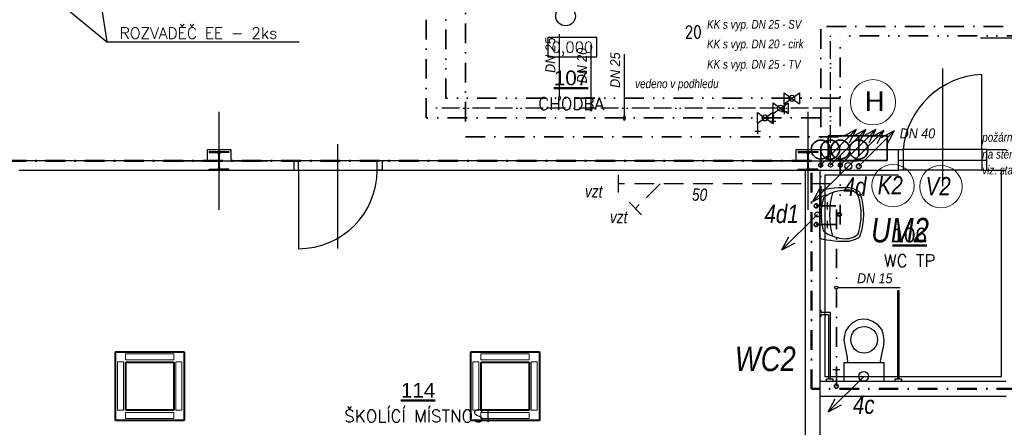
# Model space of a CAD drawing. Header units: millimetres. Extents: x 6435372 to 7248404, y 1559872 to 1886246.
# Tile 161 of 208: x 6897997 to 6908028, y 1762444 to 1766596. Entities that reach past the tile are written whole.
import ezdxf
from ezdxf.enums import TextEntityAlignment as Align

# ---------------------------------------------------------------- set-up
doc = ezdxf.new("R2010")
doc.units = ezdxf.units.MM
for name, pattern in [('ACAD_ISO13W100', [36, 12, -3, 12, -3, 0, -3, 0, -3]), ('CONTINOUS', [0]), ('DASHED', [0.75, 0.5, -0.25]), ('DĚLICÍ', [1.25, 0.5, -0.25, 0, -0.25, 0, -0.25]), ('ČERCHOVANÁ', [1, 0.5, -0.25, 0, -0.25])]:
    doc.linetypes.add(name, pattern=pattern)
for name, color, linetype, lineweight in [('CKPOPISM', 8, 'Continuous', 50), ('CKPOPISM_POPIS', 8, 'Continuous', 25), ('IN_BLOKY_ZT', 30, 'Continuous', 30), ('požární prostup', 240, 'Continuous', 35), ('požární úseky', 21, 'ČERCHOVANÁ', 50), ('VZT', 130, 'Continuous', 40), ('ZTI-cirkulace', 220, 'ACAD_ISO13W100', 30), ('ZTI-POŽÁRNÍ', 200, 'ČERCHOVANÁ', 35), ('ZTI-SPLAŠKOVÁ KANALIZACE', 80, 'Continuous', 30), ('ZTI-SVODY', 31, 'KANALIZACE', 40), ('ZTI-VODA STUDENÁ', 170, 'ČERCHOVANÁ', 35), ('ZTI-VODA TEPLÁ', 10, 'DĚLICÍ', 35), ('ZTI-Zařizovací předměty-popis', 32, 'ČERCHOVANÁ', 30)]:
    doc.layers.add(name, color=color, linetype=linetype, lineweight=lineweight)
for name, color, linetype in [('matrice DPS', 122, 'Continuous'), ('ZTI_KAN-POPIS', 7, 'Continuous'), ('ZTI_POPIS', 7, 'Continuous')]:
    doc.layers.add(name, color=color, linetype=linetype)
doc.styles.add('ARIAL', font='arial.ttf')
doc.styles.add('GENERATED_STYLE_1', font='arial.ttf')
doc.styles.add('INDRA', font='ariali.ttf')
doc.styles.get("Standard").update_dxf_attribs({"font": 'romans.shx'})
doc.linetypes.add('KANALIZACE', pattern='A,30,-3.5,["C",Standard,S=2.54,R=0,X=-3.81,Y=-1.27],-0.001', length=33.501)
doc.dimstyles.new('CADKON$7', dxfattribs={"dimscale": 100, "dimtxt": 2.5, "dimasz": 2.5, "dimexe": 1.8, "dimexo": 5, "dimgap": 0.6, "dimtad": 1, "dimrnd": 1, "dimtxsty": 'Standard', "dimblk1": 'OBLIQUE', "dimblk2": 'OBLIQUE', "dimsah": 1, "dimcen": 2.5, "dimadec": 1, "dimazin": 2, "dimtfac": 1, "dimtdec": 4, "dimtix": 1, "dimtmove": 0, "dimatfit": 3, "dimldrblk": 'DOTSMALL', "dimfxl": 5, "dimfxlon": 1, "dimtfill": 1, "dimtolj": 1, "dimarcsym": 0})

# ---------------------------------------------------------------- blocks, each defined once
blk = doc.blocks.new('Invalide_WC')
at = {"color": 0, "linetype": 'ByBlock', "lineweight": -2}
for p, q in [((-386, 0), (-386, -20)), ((-314, 0), (-386, 0)), ((-314, -20), (-314, 0)), ((314, 0), (314, -20)), ((386, 0), (314, 0)), ((386, -20), (386, 0)), ((-386, -20), (-314, -20)), ((-360, -20), (-360, -920)), ((-340, -920), (-340, -20)), ((314, -20), (386, -20)), ((340, -20), (340, -700)), ((360, -680), (360, -20)), ((340, -700), (435, -700)), ((435, -680), (360, -680)), ((450, -660), (435, -660)), ((435, -660), (435, -680)), ((435, -700), (435, -720)), ((450, -720), (450, -660)), ((435, -720), (450, -720)), ((-360, -920), (-340, -920))]:
    blk.add_line(p, q, dxfattribs=at)
for points in [[(-204, 0), (-204, -188), (-164, -188), (-178, -256), (-203, -372), (-204, -423), (-197, -485), (-181, -527), (-145, -572), (-89, -608), (-40, -628), (1, -633), (58, -625), (118, -597), (157, -556), (188, -510), (200, -469), (205, -422), (192, -342), (176, -262), (168, -197), (165, -188), (204, -188), (204, 0), (-204, 0)], [(-164, -188), (165, -188)]]:
    blk.add_lwpolyline(points, dxfattribs=at)
blk.add_circle((-1, -423), 136, dxfattribs=at)
blk = doc.blocks.new('CK_S_EXT_HEAHEA200')
for p, q in [((-100, 95), (100, 95)), ((-100, 95), (-100, 85)), ((-100, 85), (-21.25, 85)), ((-3.25, -67), (-3.25, 67)), ((3.25, -67), (3.25, 67)), ((100, 85), (21.25, 85)), ((100, 95), (100, 85)), ((-100, -95), (-100, -85)), ((-100, -85), (-21.25, -85)), ((-100, -95), (100, -95)), ((100, -85), (21.25, -85)), ((100, -95), (100, -85))]:
    blk.add_line(p, q)
for centre, start, end in [((-21.25, 67), 0, 90), ((21.25, 67), 90, 180), ((-21.25, -67), 270, 0), ((21.25, -67), 180, 270)]:
    blk.add_arc(centre, 18, start, end)
blk = doc.blocks.new('*U1042')
at = {"color": 0, "linetype": 'ByBlock', "lineweight": -2}
for p, q in [((-386, 0), (-386, -20)), ((-314, 0), (-386, 0)), ((-314, -20), (-314, 0)), ((314, 0), (314, -20)), ((386, 0), (314, 0)), ((386, -20), (386, 0)), ((-386, -20), (-314, -20)), ((-360, -20), (-360, -920)), ((-340, -920), (-340, -20)), ((314, -20), (386, -20)), ((340, -20), (340, -700)), ((360, -680), (360, -20)), ((340, -700), (435, -700)), ((435, -680), (360, -680)), ((450, -660), (435, -660)), ((435, -660), (435, -680)), ((435, -700), (435, -720)), ((450, -720), (450, -660)), ((435, -720), (450, -720)), ((-360, -920), (-340, -920))]:
    blk.add_line(p, q, dxfattribs=at)
for points in [[(-204, 0), (-204, -188), (-164, -188), (-178, -256), (-203, -372), (-204, -423), (-197, -485), (-181, -527), (-145, -572), (-89, -608), (-40, -628), (1, -633), (58, -625), (118, -597), (157, -556), (188, -510), (200, -469), (205, -422), (192, -342), (176, -262), (168, -197), (165, -188), (204, -188), (204, 0), (-204, 0)], [(-164, -188), (165, -188)]]:
    blk.add_lwpolyline(points, dxfattribs=at)
blk.add_circle((-1, -423), 136, dxfattribs=at)
blk = doc.blocks.new('CKBL2112015093625', base_point=(91736, 60823))
blk = doc.blocks.new('CKBL2010716104115', base_point=(94518, 62923))
blk = doc.blocks.new('_Oblique')
at = {"color": 0, "lineweight": -2}
blk.add_line((-0.5, -0.5), (0.5, 0.5), dxfattribs=at)
blk = doc.blocks.new('*U1025')
at = {"color": 0, "linetype": 'ByBlock', "lineweight": -2}
blk.add_lwpolyline([(-5, -2), (5, -2), (5, 2), (-5, 2), (-5, -2)], dxfattribs=at)
blk = doc.blocks.new('CKBL2032316081210')
blk = doc.blocks.new('výtokový ventil')
at = {"layer": 'ZTI_POPIS', "ltscale": 400}
for p, q in [((6908957, 1624603), (6909105, 1624603)), ((6908989, 1624640), (6908989, 1624566))]:
    blk.add_line(p, q, dxfattribs=at)
blk = doc.blocks.new('_DotSmall')
at = {"color": 0, "linetype": 'ByBlock', "const_width": 0.5}
blk.add_lwpolyline([(-0.0625, 0, 1), (0.0625, 0, 1)], format="xyb", close=True, dxfattribs=at)

msp = doc.modelspace()

# ---------------------------------------------------------------- linework, layer by layer
at = {"layer": 'IN_BLOKY_ZT'}
for points in [[(6906148.8, 1764857.8, -0.0779315), (6906449.8, 1764886.1, -0.0680309), (6906530.1, 1764857.1, -0.2449622), (6906556.6, 1764831.4, -0.1652428), (6906556.6, 1764393.4, -0.2447516), (6906530.1, 1764367.7, -0.0729642), (6906443.7, 1764337.4, -0.0733034), (6906148.8, 1764367)], [(6906225.6, 1764812.1, -0.1391699), (6906446.4, 1764861.3), (6906484.8, 1764850, -0.3095362), (6906541.5, 1764787, -0.1500095), (6906541.5, 1764437.4, -0.2874807), (6906504.8, 1764384.9, -0.1904674), (6906332.6, 1764372.7, -0.0477801), (6906225.6, 1764412.7, -0.2252671), (6906181.6, 1764467.5, -0.1173255), (6906184.8, 1764767.1, -0.1890594), (6906223.5, 1764811)]]:
    msp.add_lwpolyline(points, format="xyb", close=True, dxfattribs=at)
msp.add_lwpolyline([(6906276.4, 1764832.9, 0.1253275), (6906276.4, 1764390.8)], format="xyb", dxfattribs=at)
for radius in [20.4, 13.9]:
    msp.add_circle((6906347.7, 1764612.4), radius, dxfattribs=at)
at = {"layer": 'matrice DPS', "ltscale": 500}
for p, q in [((6908984.8, 1766408), (6907784.8, 1766408)), ((6907398.8, 1766099), (6907398.8, 1764899)), ((6907798.8, 1765273), (6907798.8, 1766038)), ((6900028.8, 1764658), (6900028.8, 1765658)), ((6906028.8, 1764658), (6906028.8, 1765658)), ((6899908.8, 1765163), (6899908.8, 1765273)), ((6899908.8, 1765273), (6900148.8, 1765273)), ((6900028.8, 1765053), (6900028.8, 1765263)), ((6900148.8, 1765273), (6900148.8, 1765163)), ((6901238.8, 1764266.6), (6901238.8, 1765327)), ((6905908.8, 1765163), (6905908.8, 1765273)), ((6905908.8, 1765273), (6906128.8, 1765273)), ((6906028.8, 1765053), (6906028.8, 1765298)), ((6906032.1, 1765273), (6906948.8, 1765273)), ((6906948.8, 1765063), (6906948.8, 1765273)), ((6906948.8, 1765273), (6906998.8, 1765273)), ((6906948.8, 1765063), (6906948.8, 1765273)), ((6907798.8, 1765273), (6906998.8, 1765273)), ((6906998.8, 1765273), (6906998.8, 1765063)), ((6907848.8, 1765273), (6907798.8, 1765273)), ((6907798.8, 1765273), (6907798.8, 1765063)), ((6907848.8, 1765273), (6908048.8, 1765273)), ((6907848.8, 1765063), (6907848.8, 1765273)), ((6907848.8, 1765063), (6907848.8, 1765273)), ((6897988.8, 1765163), (6899908.8, 1765163)), ((6899528.8, 1765158), (6900528.8, 1765158)), ((6899918.8, 1765158), (6900138.8, 1765158)), ((6900148.8, 1765163), (6900788.8, 1765163)), ((6900788.8, 1765163), (6900788.8, 1765063)), ((6900838.8, 1765163), (6900788.8, 1765163)), ((6900788.8, 1765163), (6900788.8, 1765063)), ((6900838.8, 1765163), (6901638.8, 1765163)), ((6900838.8, 1765063), (6900838.8, 1765163)), ((6901638.8, 1765063), (6901638.8, 1765163)), ((6901638.8, 1765163), (6901688.8, 1765163)), ((6901688.8, 1765163), (6901688.8, 1765063)), ((6901688.8, 1765163), (6901688.8, 1765063)), ((6901688.8, 1765163), (6905908.8, 1765163)), ((6905528.8, 1765158), (6906528.8, 1765158)), ((6905918.8, 1765158), (6906138.8, 1765158)), ((6907848.8, 1765163), (6906948.8, 1765163)), ((6897988.8, 1765063), (6900788.8, 1765063)), ((6900788.8, 1765063), (6900838.8, 1765063)), ((6900808.8, 1765063), (6901708.8, 1765063)), ((6900838.8, 1765063), (6901638.8, 1765063)), ((6900838.8, 1765063), (6900838.8, 1764263)), ((6901688.8, 1765063), (6901638.8, 1765063)), ((6901688.8, 1765063), (6905998.8, 1765063)), ((6905998.8, 1765063), (6905998.8, 1761282.5)), ((6906148.8, 1765063), (6906148.8, 1762913)), ((6906148.8, 1765063), (6906948.8, 1765063)), ((6906998.8, 1765063), (6906948.8, 1765063)), ((6907798.8, 1765063), (6906998.8, 1765063)), ((6907798.8, 1765063), (6907848.8, 1765063)), ((6907848.8, 1765063), (6908048.8, 1765063)), ((6906148.8, 1762913), (6908048.8, 1762913)), ((6906148.8, 1762763), (6908048.8, 1762763)), ((6906148.8, 1762763), (6906148.8, 1761282.5))]:
    msp.add_line(p, q, dxfattribs=at)
at = {"layer": 'matrice DPS', "linetype": 'Continuous', "ltscale": 500}
for p, q in [((6905998.8, 1765063), (6906148.8, 1765063)), ((6906148.8, 1762913), (6906148.8, 1762763))]:
    msp.add_line(p, q, dxfattribs=at)
at = {"layer": 'matrice DPS', "ltscale": 500}
msp.add_lwpolyline([(6906948.8, 1765013), (6906198.8, 1765013), (6906198.8, 1762963), (6907998.8, 1762963), (6907998.8, 1765063)], dxfattribs=at)
at = {"layer": 'matrice DPS', "linetype": 'ByBlock', "ltscale": 500}
for points in [[(6906148.8, 1764857.8, -0.0779315), (6906449.8, 1764886.1, -0.0680309), (6906530.1, 1764857.1, -0.2449622), (6906556.6, 1764831.4, -0.1652428), (6906556.6, 1764393.4, -0.2447516), (6906530.1, 1764367.7, -0.0729642), (6906443.7, 1764337.4, -0.0733034), (6906148.8, 1764367)], [(6906225.6, 1764812.1, -0.1391699), (6906446.4, 1764861.3), (6906484.8, 1764850, -0.3095362), (6906541.5, 1764787, -0.1500095), (6906541.5, 1764437.4, -0.2874807), (6906504.8, 1764384.9, -0.1904674), (6906332.6, 1764372.7, -0.0477801), (6906225.6, 1764412.7, -0.2252671), (6906181.6, 1764467.5, -0.1173255), (6906184.8, 1764767.1, -0.1890594), (6906223.5, 1764811)]]:
    msp.add_lwpolyline(points, format="xyb", close=True, dxfattribs=at)
msp.add_lwpolyline([(6906276.4, 1764832.9, 0.1253275), (6906276.4, 1764390.8)], format="xyb", dxfattribs=at)
at = {"layer": 'matrice DPS', "ltscale": 500}
msp.add_circle((6903558.8, 1766633), 99.9, dxfattribs=at)
at = {"layer": 'matrice DPS', "linetype": 'ByBlock', "ltscale": 500}
for radius in [20.4, 13.9]:
    msp.add_circle((6906347.7, 1764612.4), radius, dxfattribs=at)
at = {"layer": 'matrice DPS', "ltscale": 500}
for centre, radius, start, end in [((6907836.8, 1765197.5), 841.4, 92.58851, 174.84917), ((6900838.8, 1765063), 800, 270, 0)]:
    msp.add_arc(centre, radius, start, end, dxfattribs=at)
at = {"layer": 'požární prostup', "ltscale": 400}
for centre in [(6906157.8, 1765273), (6906254.1, 1765273), (6906357.8, 1765273), (6906545.2, 1765273)]:
    msp.add_circle(centre, 96.3, dxfattribs=at)
at = {"layer": 'požární úseky', "ltscale": 400}
for p, q in [((6906063.3, 1765158), (6895528.8, 1765158)), ((6906063.3, 1762834.6), (6906063.3, 1765158)), ((6908148.8, 1762834.6), (6906063.3, 1762834.6))]:
    msp.add_line(p, q, dxfattribs=at)
at = {"layer": 'VZT'}
for p, q in [((6898974, 1763212.9), (6899674, 1763212.9)), ((6898974, 1762512.9), (6898974, 1763212.9)), ((6899674, 1763212.9), (6899674, 1762512.9)), ((6902592, 1763212.7), (6903291.9, 1763212.7)), ((6902592, 1762512.7), (6902592, 1763212.7)), ((6903291.9, 1763212.7), (6903291.9, 1762512.7)), ((6899079, 1763107.9), (6899569, 1763107.9)), ((6899079, 1762617.9), (6899079, 1763107.9)), ((6899569, 1763107.9), (6899569, 1762617.9)), ((6902697, 1763107.7), (6903186.9, 1763107.7)), ((6902697, 1762617.7), (6902697, 1763107.7)), ((6903186.9, 1763107.7), (6903186.9, 1762617.7)), ((6899569, 1762617.9), (6899079, 1762617.9)), ((6903186.9, 1762617.7), (6902697, 1762617.7)), ((6899674, 1762512.9), (6898974, 1762512.9)), ((6903291.9, 1762512.7), (6902592, 1762512.7))]:
    msp.add_line(p, q, dxfattribs=at)
at = {"layer": 'VZT', "color": 7, "lineweight": 9}
for p, q in [((6899076.5, 1763191.7), (6899076.5, 1763130.8)), ((6899568.4, 1763191.7), (6899076.5, 1763191.7)), ((6899568.4, 1763130.8), (6899568.4, 1763191.7)), ((6902694.4, 1763191.4), (6902694.4, 1763130.6)), ((6903186.4, 1763191.4), (6902694.4, 1763191.4)), ((6903186.4, 1763130.6), (6903186.4, 1763191.4)), ((6899055.7, 1763110), (6898994.8, 1763110)), ((6898994.8, 1763110), (6898994.8, 1762618.1)), ((6899055.7, 1762618.1), (6899055.7, 1763110)), ((6899076.5, 1763130.8), (6899568.4, 1763130.8)), ((6899650.1, 1763110), (6899589.3, 1763110)), ((6899589.3, 1763110), (6899589.3, 1762618.1)), ((6899650.1, 1762618.1), (6899650.1, 1763110)), ((6902673.6, 1763109.8), (6902612.7, 1763109.8)), ((6902612.7, 1763109.8), (6902612.7, 1762617.8)), ((6902673.6, 1762617.8), (6902673.6, 1763109.8)), ((6902694.4, 1763130.6), (6903186.4, 1763130.6)), ((6903268.1, 1763109.8), (6903207.2, 1763109.8)), ((6903207.2, 1763109.8), (6903207.2, 1762617.8)), ((6903268.1, 1762617.8), (6903268.1, 1763109.8)), ((6898994.8, 1762618.1), (6899055.7, 1762618.1)), ((6899076.5, 1762534.2), (6899076.5, 1762595)), ((6899076.5, 1762595), (6899568.4, 1762595)), ((6899568.4, 1762534.2), (6899076.5, 1762534.2)), ((6899568.4, 1762595), (6899568.4, 1762534.2)), ((6899589.3, 1762618.1), (6899650.1, 1762618.1)), ((6902612.7, 1762617.8), (6902673.6, 1762617.8)), ((6902694.4, 1762533.9), (6902694.4, 1762594.8)), ((6902694.4, 1762594.8), (6903186.4, 1762594.8)), ((6903186.4, 1762533.9), (6902694.4, 1762533.9)), ((6903186.4, 1762594.8), (6903186.4, 1762533.9)), ((6903207.2, 1762617.8), (6903268.1, 1762617.8))]:
    msp.add_line(p, q, dxfattribs=at)
at = {"layer": 'ZTI-cirkulace', "ltscale": 15}
for p, q in [((6906257.8, 1765115.4), (6906257.8, 1766430.3)), ((6906257.8, 1765695.2), (6902237.9, 1765695.2))]:
    msp.add_line(p, q, dxfattribs=at)
msp.add_circle((6906257.8, 1765115.4), 20, dxfattribs=at)
at = {"layer": 'ZTI-POŽÁRNÍ', "ltscale": 400}
for p, q in [((6902538.9, 1768958.3), (6902538.9, 1765403.6)), ((6902538.9, 1765403.6), (6906545.2, 1765403.6)), ((6906545.2, 1765403.6), (6906545.2, 1765102.7))]:
    msp.add_line(p, q, dxfattribs=at)
at = {"layer": 'ZTI-POŽÁRNÍ', "linetype": 'CONTINOUS', "ltscale": 400}
msp.add_lwpolyline([(6906234.7, 1765413), (6906834.7, 1765413), (6906834.7, 1765163), (6906234.7, 1765163)], close=True, dxfattribs=at)
at = {"layer": 'ZTI-POŽÁRNÍ', "linetype": 'Continuous', "lineweight": 18, "ltscale": 400}
msp.add_circle((6906690.4, 1765754.9), 230.5, dxfattribs=at)
at = {"layer": 'ZTI-POŽÁRNÍ', "ltscale": 400}
msp.add_circle((6906545.2, 1765102.7), 23.8, dxfattribs=at)
at = {"layer": 'ZTI-SPLAŠKOVÁ KANALIZACE', "ltscale": 400}
for p, q in [((6906440.2, 1765104.9), (6906259.7, 1764924.3)), ((6904095.6, 1765014.2), (6904095.6, 1764834.4)), ((6904206.4, 1764737), (6904333.5, 1764609.8))]:
    msp.add_line(p, q, dxfattribs=at)
at = {"layer": 'ZTI-SPLAŠKOVÁ KANALIZACE', "linetype": 'DASHED', "ltscale": 400}
for p, q in [((6906259.7, 1764924.3), (6904095.6, 1764924.3)), ((6904520.9, 1764924.3), (6904270, 1764673.4))]:
    msp.add_line(p, q, dxfattribs=at)
at = {"layer": 'ZTI-SPLAŠKOVÁ KANALIZACE', "ltscale": 400}
for centre, radius in [((6906440.2, 1765104.9), 35), ((6906123.8, 1764612.4), 25), ((6906595.8, 1762963), 50)]:
    msp.add_circle(centre, radius, dxfattribs=at)
at = {"layer": 'ZTI-SPLAŠKOVÁ KANALIZACE', "lineweight": 18, "ltscale": 400}
msp.add_circle((6906894.3, 1764905.4), 216.2, dxfattribs=at)
at = {"layer": 'ZTI-SVODY', "ltscale": 50}
msp.add_line((6906598.8, 1762913), (6906598.8, 1762913.1), dxfattribs=at)
at = {"layer": 'ZTI-VODA STUDENÁ', "ltscale": 400}
for p, q in [((6902137.9, 1765595.2), (6902137.9, 1769994.7)), ((6906157.8, 1764699.6), (6906157.8, 1766527.5)), ((6910417.3, 1766527.5), (6906157.8, 1766527.5)), ((6906157.8, 1765595.2), (6902137.9, 1765595.2)), ((6906112.3, 1764699.6), (6906317.2, 1764699.6)), ((6906317.2, 1762863.3), (6906317.2, 1764699.6))]:
    msp.add_line(p, q, dxfattribs=at)
for centre in [(6906157.5, 1765115.4), (6906112.3, 1764699.6), (6906317.2, 1762863.3)]:
    msp.add_circle(centre, 20, dxfattribs=at)
at = {"layer": 'ZTI-VODA STUDENÁ', "linetype": 'CONTINOUS', "lineweight": 18, "ltscale": 400}
msp.add_circle((6907382.5, 1764896.1), 216.2, dxfattribs=at)
at = {"layer": 'ZTI-VODA TEPLÁ', "ltscale": 400}
for p, q in [((6902337.9, 1765795.2), (6902337.9, 1769924.3)), ((6910254.6, 1766430.3), (6906257.8, 1766430.3)), ((6906357.8, 1764509.4), (6906357.8, 1766430.3)), ((6906357.8, 1765795.2), (6902337.9, 1765795.2)), ((6906112.3, 1764509.4), (6906357.8, 1764509.4))]:
    msp.add_line(p, q, dxfattribs=at)
for centre in [(6906357.8, 1765115.4), (6906112.3, 1764509.4)]:
    msp.add_circle(centre, 20, dxfattribs=at)
at = {"layer": 'ZTI_KAN-POPIS', "ltscale": 400}
for p, q in [((6906440.2, 1765104.9), (6906801.3, 1765465.9)), ((6906801.3, 1765465.9), (6906667.8, 1765394.5)), ((6906801.3, 1765465.9), (6906729.9, 1765332.4)), ((6906440.2, 1765104.9), (6906079.1, 1764743.8)), ((6906079.1, 1764743.8), (6906150.6, 1764877.3)), ((6906079.1, 1764743.8), (6906212.6, 1764815.2)), ((6906123.8, 1764612.4), (6905762.8, 1764251.3)), ((6905762.8, 1764251.3), (6905834.2, 1764384.8)), ((6905762.8, 1764251.3), (6905896.3, 1764322.7)), ((6906595.8, 1762963), (6906234.7, 1762601.9)), ((6906234.7, 1762601.9), (6906306.2, 1762735.4)), ((6906234.7, 1762601.9), (6906368.2, 1762673.4))]:
    msp.add_line(p, q, dxfattribs=at)
at = {"layer": 'ZTI_POPIS', "ltscale": 200}
for p, q in [((6903496.5, 1765818.8), (6903496.5, 1766449.2)), ((6903818.2, 1765708.7), (6903818.3, 1766339.1)), ((6904157.3, 1765614.8), (6904157.3, 1766245.1)), ((6906338.3, 1763868.7), (6906968.6, 1763868.7))]:
    msp.add_line(p, q, dxfattribs=at)
at = {"layer": 'ZTI_POPIS', "ltscale": 800}
for p, q in [((6905787.3, 1765740.2), (6905940.3, 1765850.2)), ((6905787.3, 1765850.2), (6905940.3, 1765740.2)), ((6905672.5, 1765640.2), (6905825.4, 1765750.2)), ((6905672.5, 1765750.2), (6905825.4, 1765640.2)), ((6905515.5, 1765540.2), (6905668.4, 1765650.2)), ((6905515.5, 1765650.2), (6905668.4, 1765540.2)), ((6905759.4, 1765660.9), (6905815.2, 1765660.9)), ((6905787.3, 1765740.2), (6905787.3, 1765634.6)), ((6905644.5, 1765560.9), (6905700.4, 1765560.9)), ((6905672.5, 1765640.2), (6905672.5, 1765534.6)), ((6905487.5, 1765460.9), (6905543.4, 1765460.9)), ((6905515.5, 1765540.2), (6905515.5, 1765434.6))]:
    msp.add_line(p, q, dxfattribs=at)
at = {"layer": 'ZTI_POPIS', "ltscale": 400}
for p, q in [((6906157.5, 1765115.4), (6906518.6, 1765476.5)), ((6906257.8, 1765115.4), (6906618.9, 1765476.5)), ((6906357.8, 1765115.4), (6906718.9, 1765476.5)), ((6906518.6, 1765476.5), (6906385.1, 1765405.1)), ((6906518.6, 1765476.5), (6906447.2, 1765343)), ((6906618.9, 1765476.5), (6906485.4, 1765405.1)), ((6906545.2, 1765102.7), (6906906.3, 1765463.8)), ((6906618.9, 1765476.5), (6906547.4, 1765343)), ((6906718.9, 1765476.5), (6906585.4, 1765405.1)), ((6906718.9, 1765476.5), (6906647.4, 1765343)), ((6906906.3, 1765463.8), (6906772.8, 1765392.3)), ((6906906.3, 1765463.8), (6906834.9, 1765330.3))]:
    msp.add_line(p, q, dxfattribs=at)
at = {"layer": 'ZTI_POPIS', "ltscale": 800}
for points in [[(6905787.3, 1765740.2), (6905787.3, 1765850.2)], [(6905940.3, 1765850.2), (6905940.3, 1765740.2)], [(6905672.5, 1765640.2), (6905672.5, 1765750.2)], [(6905825.4, 1765750.2), (6905825.4, 1765640.2)], [(6905515.5, 1765540.2), (6905515.5, 1765650.2)], [(6905668.4, 1765650.2), (6905668.4, 1765540.2)]]:
    msp.add_lwpolyline(points, dxfattribs=at)
for centre in [(6905863.8, 1765795.2), (6905748.9, 1765695.2), (6905592, 1765595.2)]:
    msp.add_circle(centre, 30.6, dxfattribs=at)

# ---------------------------------------------------------------- block references
at = {"layer": 'IN_BLOKY_ZT', "rotation": 180}
msp.add_blockref('Invalide_WC', (6906598.8, 1762913), dxfattribs=at)
at = {"layer": 'matrice DPS', "ltscale": 500}
ref = msp.add_blockref('*U1025', (6903627.4, 1766315.9), dxfattribs=dict(at, xscale=50, yscale=50, zscale=50))
ref.add_attrib('Výška', '0,000', dxfattribs={"layer": '0', "color": 0, "linetype": 'ByBlock', "lineweight": -2, "height": 110}).set_placement((6903627.4, 1766315.9), align=Align.MIDDLE_CENTER)
ref = msp.add_blockref('CKBL2010716104115', (6903614, 1765678), dxfattribs=dict(at, xscale=0.5, yscale=0.5, zscale=0.5))
ref.add_attrib('JMENO', 'CHODBA', dxfattribs={"layer": 'CKPOPISM_POPIS', "height": 125}).set_placement((6903614, 1765678), align=Align.CENTER)
ref.add_attrib('CISLO', '%%U107', dxfattribs={"layer": 'CKPOPISM', "height": 150, "style": 'ARIAL'}).set_placement((6903614, 1765928), align=Align.CENTER)
for p in [(6900028.8, 1765158), (6906028.8, 1765158)]:
    msp.add_blockref('CK_S_EXT_HEAHEA200', p, dxfattribs=at)
ref = msp.add_blockref('CKBL2032316081210', (6907064.7, 1764077.6), dxfattribs=at)
ref.add_attrib('CISLO', '%%U106', dxfattribs={"layer": 'CKPOPISM', "height": 150, "style": 'ARIAL'}).set_placement((6907064.7, 1764327.6), align=Align.CENTER)
ref.add_attrib('JMENO', 'WC TP', dxfattribs={"layer": 'CKPOPISM_POPIS', "height": 125}).set_placement((6907064.7, 1764077.6), align=Align.CENTER)
at = {"layer": 'matrice DPS', "ltscale": 500, "rotation": 180}
msp.add_blockref('*U1042', (6906598.8, 1762913), dxfattribs=at)
at = {"layer": 'matrice DPS', "ltscale": 500}
ref = msp.add_blockref('CKBL2112015093625', (6902056.3, 1762496.2), dxfattribs=dict(at, xscale=0.5, yscale=0.5, zscale=0.5))
ref.add_attrib('JMENO', 'ŠKOLÍCÍ MÍSTNOST', dxfattribs={"layer": 'CKPOPISM_POPIS', "height": 125}).set_placement((6902056.3, 1762496.2), align=Align.CENTER)
ref.add_attrib('CISLO', '%%U114', dxfattribs={"layer": 'CKPOPISM', "height": 150, "style": 'ARIAL'}).set_placement((6902056.3, 1762746.2), align=Align.CENTER)
at = {"layer": 'ZTI_POPIS', "ltscale": 200, "xscale": 168.75, "yscale": 337.4999999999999, "zscale": 168.75}
for p, rotation in [((6903496.5, 1765797.7), 179.9999999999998), ((6903818.2, 1765687.6), 179.9999999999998), ((6904157.3, 1765593.7), 179.9999999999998), ((6906317.2, 1763868.7), 89.9999999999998)]:
    msp.add_blockref('_DotSmall', p, dxfattribs=dict(at, rotation=rotation))
at = {"layer": 'ZTI_POPIS'}
for p, rotation in [((13815217.8, 3389302.6), 180), ((13815217.8, 3389112.4), 180), ((5281714.2, 8672018.5), 270)]:
    msp.add_blockref('výtokový ventil', p, dxfattribs=dict(at, rotation=rotation))

# ---------------------------------------------------------------- texts
at = {"layer": 'matrice DPS', "ltscale": 500, "width": 0.8}
msp.add_text('20', height=125, dxfattribs=at).set_placement((6904858.8, 1766470.5), align=Align.MIDDLE)
at = {"layer": 'matrice DPS', "ltscale": 500, "insert": (6899015.4, 1766401.6), "char_height": 115, "attachment_point": 7}
msp.add_mtext('ROZVADĚČ EE - 2ks', dxfattribs=at)
at = {"layer": 'požární prostup', "ltscale": 400, "style": 'INDRA', "width": 0.8}
for s, p in [('požární prostup 4 x svisle', (6907803.7, 1765353.5)), ('na stěně z chodba v SDK podhledu', (6907803.7, 1765180.7)), ('viz. stavební detail', (6907803.7, 1765019.6))]:
    msp.add_text(s, height=90, dxfattribs=at).set_placement(p)
at = {"layer": 'ZTI-cirkulace', "ltscale": 15, "style": 'INDRA', "width": 0.9}
msp.add_text('DN 20', height=101.25, rotation=90, dxfattribs=at).set_placement((6903775.6, 1765948.1))
at = {"layer": 'ZTI-POŽÁRNÍ', "ltscale": 400, "style": 'INDRA', "width": 0.9}
msp.add_text('DN 40', height=101.25, dxfattribs=at).set_placement((6906963.2, 1765387.2))
at = {"layer": 'ZTI-POŽÁRNÍ', "linetype": 'Continuous', "lineweight": 18, "ltscale": 1000, "insert": (6906606.9, 1765666.7), "char_height": 200, "attachment_point": 7, "style": 'GENERATED_STYLE_1'}
msp.add_mtext('H', dxfattribs=at)
at = {"layer": 'ZTI-SPLAŠKOVÁ KANALIZACE', "linetype": 'DASHED', "ltscale": 400, "style": 'INDRA', "width": 0.8}
msp.add_text('K2', height=187.5, dxfattribs=at).set_placement((6906738.5, 1764815.5))
at = {"layer": 'ZTI-SVODY', "ltscale": 50, "style": 'INDRA', "width": 0.8}
for s, p in [('4d', (6906391.1, 1764801.4)), ('4d1', (6905584.7, 1764524.4)), ('4c', (6906486.1, 1762581))]:
    msp.add_text(s, height=187.5, dxfattribs=at).set_placement(p)
at = {"layer": 'ZTI-VODA STUDENÁ', "ltscale": 400, "style": 'INDRA', "width": 0.9}
msp.add_text('DN 25', height=101.25, rotation=90, dxfattribs=at).set_placement((6904114.6, 1765901.5))
at = {"layer": 'ZTI-VODA STUDENÁ', "ltscale": 400, "style": 'INDRA'}
for s, height, width, p in [('V2', 187.5, 0.8, (6907226.8, 1764806.1)), ('DN 15', 101.25, 0.9, (6906528.5, 1763911.4))]:
    msp.add_text(s, height=height, dxfattribs=dict(at, width=width)).set_placement(p)
at = {"layer": 'ZTI-VODA TEPLÁ', "ltscale": 400, "style": 'INDRA', "width": 0.9}
msp.add_text('DN 25', height=101.25, rotation=90, dxfattribs=at).set_placement((6903453.8, 1766053.8))
at = {"layer": 'ZTI-Zařizovací předměty-popis', "linetype": 'ByBlock', "style": 'INDRA', "width": 0.8}
for s, p in [('UM2', (6906670.9, 1764327.5)), ('WC2', (6905283.1, 1763016.4))]:
    msp.add_text(s, height=250, dxfattribs=at).set_placement(p)
at = {"layer": 'ZTI_KAN-POPIS', "ltscale": 400, "style": 'INDRA', "width": 0.8}
for s, p in [('vzt', (6903754.9, 1764786.1)), ('50', (6904845.8, 1764752.4)), ('vzt', (6904009.3, 1764524.5))]:
    msp.add_text(s, height=125, rotation=359.15275, dxfattribs=at).set_placement(p)
at = {"layer": 'ZTI_POPIS', "linetype": 'Continuous', "style": 'INDRA', "width": 0.8}
for s, p in [('KK s vyp. DN 25 - SV', (6904999.9, 1766503.7)), ('KK s vyp. DN 20 - cirk', (6904999.9, 1766303.6)), ('KK s vyp. DN 25 - TV', (6904999.9, 1766096.9)), ('vedeno v podhledu', (6904267.4, 1765898.4))]:
    msp.add_text(s, height=90, dxfattribs=at).set_placement(p)

# ---------------------------------------------------------------- leaders
at = {"layer": 'matrice DPS', "ltscale": 500, "annotation_type": 0, "has_hookline": 1, "hookline_direction": 0, "text_width": 1829}
for points in [[(6898404.7, 1766764), (6898885.4, 1766371.6), (6898985.4, 1766371.6)], [(6898828.7, 1766743.2), (6898885.4, 1766371.6), (6898985.4, 1766371.6)]]:
    msp.add_leader(points, dimstyle='CADKON$7', override={"dimscale": 50, "dimtxt": 2.3, "dimasz": 2, "dimfxl": 1, "dimfxlon": 0}, dxfattribs=at)

doc.saveas('drawing.dxf')
